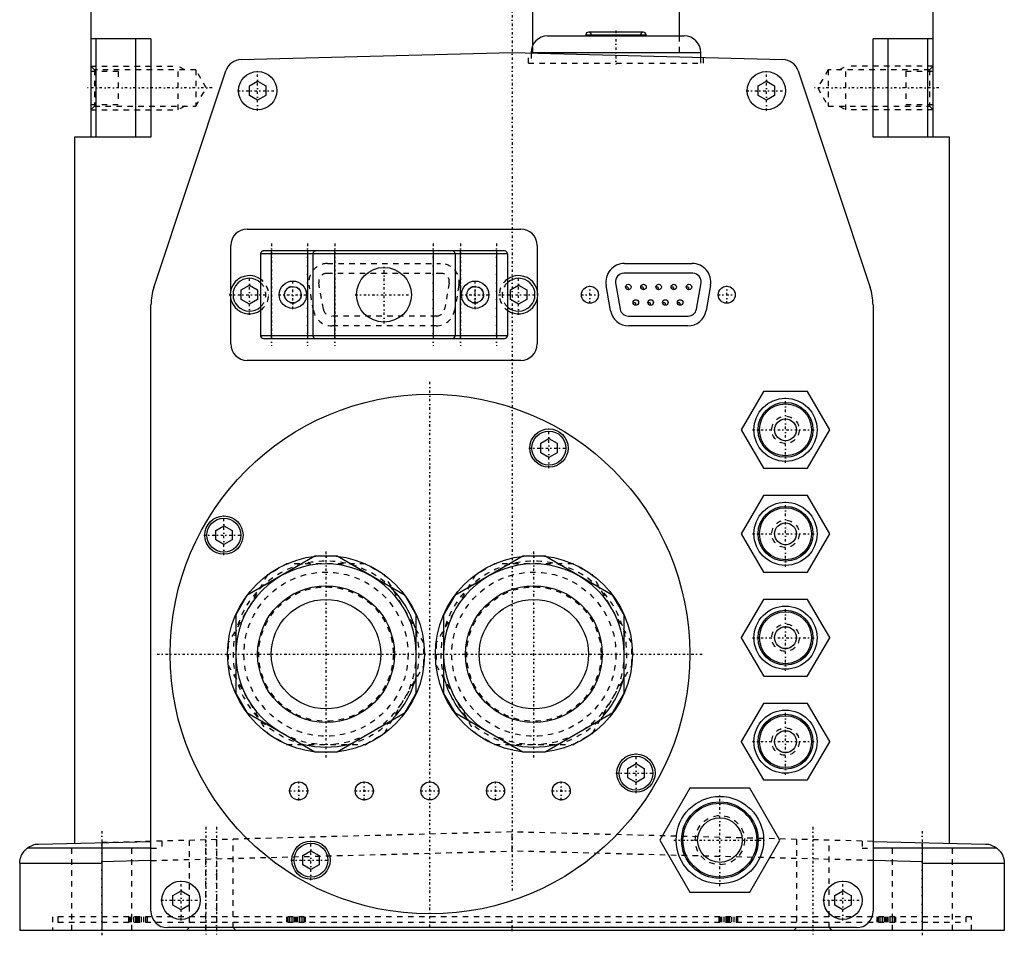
# Model space of a CAD drawing. Extents: x -109 to 109, y -1 to 737.
# Tile 1 of 11: x -90 to 90, y -1 to 166. Entities that reach past the tile are written whole.
import ezdxf

# ---------------------------------------------------------------- set-up
doc = ezdxf.new("R2010")
doc.units = 0
doc.linetypes.add('CENTER', pattern=[1.5, 0.45, -0.5, 0.05, -0.5])
doc.linetypes.add('DASHED', pattern=[2, 1, -1])
for name, color, linetype in [('AM_0', 7, 'CONTINUOUS'), ('AM_3', 7, 'DASHED'), ('AM_7', 7, 'CENTER')]:
    doc.layers.add(name, color=color, linetype=linetype)

msp = doc.modelspace()

# ---------------------------------------------------------------- linework, layer by layer
at = {"layer": 'AM_0', "color": 7, "linetype": 'CONTINUOUS'}
for p, q in [((-77, 169.5), (-77, 145)), ((77, 145), (77, 169.5)), ((3.83, 161.87), (3.83, 168.5)), ((30.56, 168.5), (30.56, 163.5)), ((24, 164.2), (14, 164.2)), ((-66.01, 163), (-77, 163)), ((-76, 145), (-76, 163)), ((-68.74, 145), (-68.74, 163)), ((-66.01, 163), (-66.01, 145)), ((6.5, 163.5), (31.5, 163.5)), ((13.5, 163.7), (13.5, 163.5)), ((13.5, 163.7), (24.5, 163.7)), ((24.5, 163.5), (24.5, 163.7)), ((77, 163), (66.01, 163)), ((66.01, 145), (66.01, 163)), ((68.74, 145), (68.74, 163)), ((76, 145), (76, 163)), ((-49.52, 159.2), (0, 160.5)), ((0, 160.5), (49.52, 159.2)), ((3.5, 160.5), (3.5, 160.41)), ((3.5, 160.5), (34.5, 160.5)), ((34.5, 159.6), (34.5, 160.5)), ((-65.49, 117.54), (-52.29, 157.15)), ((52.29, 157.15), (65.49, 117.54)), ((-48, 154.37), (-46.5, 155.23)), ((-46.5, 155.23), (-45, 154.37)), ((45, 154.37), (46.5, 155.23)), ((46.5, 155.23), (48, 154.37)), ((-48, 152.63), (-48, 154.37)), ((-45, 154.37), (-45, 152.63)), ((45, 152.63), (45, 154.37)), ((48, 154.37), (48, 152.63)), ((-46.5, 151.77), (-48, 152.63)), ((-45, 152.63), (-46.5, 151.77)), ((46.5, 151.77), (45, 152.63)), ((48, 152.63), (46.5, 151.77)), ((-80, 145), (-80, 15.91)), ((-66.01, 145), (-80, 145)), ((80, 145), (66.01, 145)), ((80, 15.91), (80, 145)), ((-48.4, 128.2), (1.6, 128.2)), ((-51.4, 117.03), (-51.4, 125.2)), ((-1.35, 124.2), (-45.45, 124.2)), ((-43.95, 108.2), (-43.95, 124.2)), ((-37.4, 124.2), (-37.4, 108.2)), ((-32.4, 108.2), (-32.4, 124.2)), ((-14.4, 124.2), (-14.4, 108.2)), ((-9.4, 108.2), (-9.4, 124.2)), ((-2.85, 124.2), (-2.85, 108.2)), ((4.6, 125.2), (4.6, 117.03)), ((-45.95, 123.7), (-45.95, 108.7)), ((-0.85, 123.7), (-45.95, 123.7)), ((-36.4, 123.7), (-36.4, 108.7)), ((-10.4, 123.7), (-10.4, 108.7)), ((-0.85, 123.7), (-0.85, 108.7)), ((20.55, 121.9), (32.95, 121.9)), ((33.08, 120.11), (20.42, 120.11)), ((-49.5, 117.07), (-48, 117.93)), ((-49.5, 115.33), (-49.5, 117.07)), ((-48, 117.93), (-46.5, 117.07)), ((-46.5, 117.07), (-46.5, 115.33)), ((-0.3, 117.07), (1.2, 117.93)), ((-0.3, 115.33), (-0.3, 117.07)), ((1.2, 117.93), (2.7, 117.07)), ((2.7, 117.07), (2.7, 115.33)), ((18.01, 113.31), (17.2, 117.91)), ((18.94, 118.35), (19.79, 113.53)), ((33.71, 113.53), (34.56, 118.35)), ((36.3, 117.91), (35.49, 113.31)), ((-51.4, 107.2), (-51.4, 115.37)), ((-48, 114.47), (-49.5, 115.33)), ((-46.5, 115.33), (-48, 114.47)), ((1.2, 114.47), (-0.3, 115.33)), ((2.7, 115.33), (1.2, 114.47)), ((4.6, 115.37), (4.6, 107.2)), ((-66, 3.5), (-66, 114.38)), ((66, 114.38), (66, 3.5)), ((21.27, 112.29), (32.23, 112.29)), ((32.14, 110.5), (21.36, 110.5)), ((-0.85, 108.7), (-45.95, 108.7)), ((-45.45, 108.2), (-1.35, 108.2)), ((1.6, 104.2), (-48.4, 104.2)), ((45.96, 98.49), (41.92, 91.51)), ((45.96, 98.5), (45.96, 98.49)), ((54.04, 98.5), (45.96, 98.5)), ((54.04, 98.49), (54.04, 98.5)), ((58.08, 91.51), (54.04, 98.49)), ((41.92, 91.51), (41.92, 91.49)), ((41.92, 91.49), (45.96, 84.51)), ((54.04, 84.51), (58.08, 91.49)), ((58.08, 91.49), (58.08, 91.51)), ((5.25, 89.04), (6.75, 89.9)), ((5.25, 87.31), (5.25, 89.04)), ((6.75, 89.9), (8.25, 89.04)), ((8.25, 89.04), (8.25, 87.31)), ((6.75, 86.44), (5.25, 87.31)), ((8.25, 87.31), (6.75, 86.44)), ((45.96, 84.51), (45.96, 84.5)), ((45.96, 84.5), (54.04, 84.5)), ((54.04, 84.5), (54.04, 84.51)), ((45.96, 79.49), (41.92, 72.51)), ((45.96, 79.5), (45.96, 79.49)), ((54.04, 79.5), (45.96, 79.5)), ((54.04, 79.49), (54.04, 79.5)), ((58.08, 72.51), (54.04, 79.49)), ((-54.17, 73.12), (-52.67, 73.98)), ((-52.67, 73.98), (-51.17, 73.12)), ((-54.17, 71.38), (-54.17, 73.12)), ((-51.17, 73.12), (-51.17, 71.38)), ((41.92, 72.51), (41.92, 72.49)), ((41.92, 72.49), (45.96, 65.51)), ((54.04, 65.51), (58.08, 72.49)), ((58.08, 72.49), (58.08, 72.51)), ((-52.67, 70.52), (-54.17, 71.38)), ((-51.17, 71.38), (-52.67, 70.52)), ((-36.04, 68.38), (-48.46, 61.2)), ((-41.2, 67), (-41.2, 67)), ((-41.19, 67), (-41.2, 67)), ((-31.96, 68.38), (-36.04, 68.38)), ((-19.54, 61.2), (-31.96, 68.38)), ((-26.8, 67), (-26.81, 67)), ((-26.8, 67), (-26.8, 67)), ((1.96, 68.38), (-10.46, 61.2)), ((-3.2, 67), (-3.2, 67)), ((-3.19, 67), (-3.2, 67)), ((6.04, 68.38), (1.96, 68.38)), ((18.46, 61.2), (6.04, 68.38)), ((11.2, 67), (11.19, 67)), ((11.2, 67), (11.2, 67)), ((-44.68, 64.99), (-44.69, 64.98)), ((-44.69, 64.98), (-44.69, 64.98)), ((-23.31, 64.98), (-23.32, 64.99)), ((-23.31, 64.98), (-23.31, 64.98)), ((-6.68, 64.99), (-6.69, 64.98)), ((-6.69, 64.98), (-6.69, 64.98)), ((14.69, 64.98), (14.68, 64.99)), ((14.69, 64.98), (14.69, 64.98)), ((45.96, 65.51), (45.96, 65.5)), ((45.96, 65.5), (54.04, 65.5)), ((54.04, 65.5), (54.04, 65.51)), ((-48.46, 61.2), (-50.5, 57.68)), ((-17.5, 57.68), (-19.54, 61.2)), ((-10.46, 61.2), (-12.5, 57.68)), ((20.5, 57.68), (18.46, 61.2)), ((45.96, 60.49), (41.92, 53.51)), ((45.96, 60.5), (45.96, 60.49)), ((54.04, 60.5), (45.96, 60.5)), ((54.04, 60.49), (54.04, 60.5)), ((58.08, 53.51), (54.04, 60.49)), ((-50.5, 57.68), (-50.5, 43.32)), ((-17.5, 43.32), (-17.5, 57.68)), ((-12.5, 57.68), (-12.5, 43.32)), ((20.5, 43.32), (20.5, 57.68)), ((-51.89, 52.52), (-51.89, 52.51)), ((-51.89, 52.52), (-51.89, 52.52)), ((-16.11, 52.52), (-16.11, 52.52)), ((-16.11, 52.51), (-16.11, 52.52)), ((-13.89, 52.52), (-13.89, 52.51)), ((-13.89, 52.52), (-13.89, 52.52)), ((21.89, 52.52), (21.89, 52.52)), ((21.89, 52.51), (21.89, 52.52)), ((41.92, 53.51), (41.92, 53.49)), ((41.92, 53.49), (45.96, 46.51)), ((54.04, 46.51), (58.08, 53.49)), ((58.08, 53.49), (58.08, 53.51)), ((-51.89, 48.49), (-51.89, 48.48)), ((-51.89, 48.48), (-51.89, 48.48)), ((-16.11, 48.48), (-16.11, 48.49)), ((-16.11, 48.48), (-16.11, 48.48)), ((-13.89, 48.49), (-13.89, 48.48)), ((-13.89, 48.48), (-13.89, 48.48)), ((21.89, 48.48), (21.89, 48.49)), ((21.89, 48.48), (21.89, 48.48)), ((45.96, 46.51), (45.96, 46.5)), ((45.96, 46.5), (54.04, 46.5)), ((54.04, 46.5), (54.04, 46.51)), ((-50.5, 43.32), (-48.46, 39.8)), ((-19.54, 39.8), (-17.5, 43.32)), ((-12.5, 43.32), (-10.46, 39.8)), ((18.46, 39.8), (20.5, 43.32)), ((45.96, 41.49), (41.92, 34.51)), ((45.96, 41.5), (45.96, 41.49)), ((54.04, 41.5), (45.96, 41.5)), ((54.04, 41.49), (54.04, 41.5)), ((58.08, 34.51), (54.04, 41.49)), ((-48.46, 39.8), (-36.04, 32.62)), ((-31.96, 32.62), (-19.54, 39.8)), ((-10.46, 39.8), (1.96, 32.62)), ((6.04, 32.62), (18.46, 39.8)), ((-44.69, 36.02), (-44.68, 36.01)), ((-44.69, 36.02), (-44.69, 36.02)), ((-23.32, 36.01), (-23.31, 36.02)), ((-23.31, 36.02), (-23.31, 36.02)), ((-6.69, 36.02), (-6.68, 36.01)), ((-6.69, 36.02), (-6.69, 36.02)), ((14.68, 36.01), (14.69, 36.02)), ((14.69, 36.02), (14.69, 36.02)), ((41.92, 34.51), (41.92, 34.49)), ((41.92, 34.49), (45.96, 27.51)), ((54.04, 27.51), (58.08, 34.49)), ((58.08, 34.49), (58.08, 34.51)), ((-41.2, 34), (-41.19, 34)), ((-41.2, 34), (-41.2, 34)), ((-36.04, 32.62), (-31.96, 32.62)), ((-26.81, 34), (-26.8, 34)), ((-26.8, 34), (-26.8, 34)), ((-3.2, 34), (-3.19, 34)), ((-3.2, 34), (-3.2, 34)), ((1.96, 32.62), (6.04, 32.62)), ((11.19, 34), (11.2, 34)), ((11.2, 34), (11.2, 34)), ((21.17, 29.62), (22.67, 30.48)), ((21.17, 27.88), (21.17, 29.62)), ((22.67, 30.48), (24.17, 29.62)), ((24.17, 29.62), (24.17, 27.88)), ((22.67, 27.02), (21.17, 27.88)), ((24.17, 27.88), (22.67, 27.02)), ((45.96, 27.51), (45.96, 27.5)), ((45.96, 27.5), (54.04, 27.5)), ((54.04, 27.5), (54.04, 27.51)), ((32.52, 26), (27.04, 16.5)), ((43.48, 26), (32.52, 26)), ((48.96, 16.5), (43.48, 26)), ((-86.59, 15.73), (-66, 16.27)), ((27.04, 16.5), (32.52, 7.01)), ((43.48, 7.01), (48.96, 16.5)), ((66, 16.27), (86.59, 15.73)), ((-66, 15), (-88.64, 15)), ((-75, 16.04), (-75, 0)), ((-38.25, 13.69), (-36.75, 14.56)), ((-36.75, 14.56), (-35.25, 13.69)), ((88.64, 15), (66, 15)), ((75, 16.04), (75, 0)), ((-66, 12.77), (-75, 12.53)), ((-38.25, 11.96), (-38.25, 13.69)), ((-35.25, 13.69), (-35.25, 11.96)), ((75, 12.53), (66, 12.77)), ((-90, 12.3), (-75, 12.3)), ((-90, 12.3), (-90, 0)), ((-36.75, 11.1), (-38.25, 11.96)), ((-35.25, 11.96), (-36.75, 11.1)), ((75, 12.3), (90, 12.3)), ((90, 12.3), (90, 0)), ((-62, 6.37), (-60.5, 7.23)), ((-60.5, 7.23), (-59, 6.37)), ((59, 6.37), (60.5, 7.23)), ((60.5, 7.23), (62, 6.37)), ((-62, 4.63), (-62, 6.37)), ((-59, 6.37), (-59, 4.63)), ((32.52, 7.01), (43.48, 7.01)), ((59, 4.63), (59, 6.37)), ((62, 6.37), (62, 4.63)), ((-60.5, 3.77), (-62, 4.63)), ((-59, 4.63), (-60.5, 3.77)), ((60.5, 3.77), (59, 4.63)), ((62, 4.63), (60.5, 3.77)), ((90, 0), (-90, 0)), ((63, 0.5), (-63, 0.5))]:
    msp.add_line(p, q, dxfattribs=at)
for points in [[(-90, 12.3, 0), (-90, 12.3, 0), (-90, 12.31, 0), (-90, 12.32, 0), (-90, 12.33, 0), (-90, 12.34, 0), (-90, 12.35, 0), (-90, 12.36, 0), (-90, 12.37, 0), (-90, 12.39, 0), (-90, 12.4, 0), (-90, 12.41, 0), (-90, 12.41, 0), (-89.99, 12.43, 0), (-89.99, 12.44, 0), (-89.99, 12.46, 0), (-89.99, 12.47, 0), (-89.99, 12.49, 0), (-89.99, 12.5, 0), (-89.99, 12.51, 0), (-89.99, 12.53, 0), (-89.99, 12.54, 0), (-89.99, 12.55, 0), (-89.98, 12.56, 0), (-89.98, 12.58, 0), (-89.98, 12.6, 0), (-89.98, 12.61, 0), (-89.98, 12.62, 0), (-89.98, 12.64, 0), (-89.97, 12.66, 0), (-89.97, 12.69, 0), (-89.97, 12.71, 0), (-89.96, 12.73, 0), (-89.96, 12.74, 0), (-89.96, 12.76, 0), (-89.96, 12.78, 0), (-89.95, 12.8, 0), (-89.94, 12.89, 0), (-89.9, 13.05, 0), (-89.86, 13.23, 0), (-89.8, 13.41, 0), (-89.76, 13.5, 0), (-89.72, 13.59, 0), (-89.64, 13.78, 0), (-89.54, 13.96, 0), (-89.43, 14.14, 0), (-89.31, 14.32, 0), (-89.17, 14.49, 0), (-89.1, 14.57, 0), (-89.03, 14.65, 0), (-88.88, 14.8, 0), (-88.72, 14.94, 0), (-88.64, 15, 0)], [(88.64, 15, 0), (88.72, 14.94, 0), (88.88, 14.8, 0), (89.03, 14.66, 0), (89.1, 14.58, 0), (89.17, 14.5, 0), (89.31, 14.33, 0), (89.43, 14.15, 0), (89.54, 13.97, 0), (89.64, 13.79, 0), (89.72, 13.6, 0), (89.76, 13.51, 0), (89.79, 13.42, 0), (89.85, 13.24, 0), (89.9, 13.07, 0), (89.94, 12.9, 0), (89.96, 12.76, 0), (89.97, 12.68, 0), (89.97, 12.66, 0), (89.98, 12.64, 0), (89.98, 12.63, 0), (89.98, 12.62, 0), (89.98, 12.6, 0), (89.98, 12.58, 0), (89.98, 12.57, 0), (89.99, 12.56, 0), (89.99, 12.54, 0), (89.99, 12.52, 0), (89.99, 12.51, 0), (89.99, 12.5, 0), (89.99, 12.49, 0), (89.99, 12.47, 0), (89.99, 12.45, 0), (89.99, 12.44, 0), (89.99, 12.42, 0), (90, 12.41, 0), (90, 12.41, 0), (90, 12.39, 0), (90, 12.38, 0), (90, 12.36, 0), (90, 12.35, 0), (90, 12.34, 0), (90, 12.33, 0), (90, 12.33, 0), (90, 12.31, 0), (90, 12.3, 0), (90, 12.3, 0)]]:
    msp.add_polyline3d(points, dxfattribs=at)
for centre, radius in [((-46.5, 153.5), 3.5), ((46.5, 153.5), 3.5), ((-23.4, 116.2), 5), ((-40.06, 116.2), 2.5), ((-40.06, 116.2), 1.5), ((-6.74, 116.2), 2.5), ((-6.74, 116.2), 1.5), ((14.25, 116.2), 1.55), ((21.27, 117.62), 0.5), ((24.04, 117.62), 0.5), ((26.81, 117.62), 0.5), ((29.58, 117.62), 0.5), ((32.35, 117.62), 0.5), ((39.25, 116.2), 1.55), ((22.64, 114.78), 0.5), ((25.34, 114.78), 0.5), ((28.04, 114.78), 0.5), ((30.74, 114.78), 0.5), ((-15, 50.5), 47.5), ((50, 91.5), 5.77), ((50, 91.5), 5.01), ((50, 91.5), 4.75), ((50, 91.5), 2), ((6.75, 88.17), 3.5), ((6.75, 88.17), 3.1), ((50, 72.5), 5.77), ((50, 72.5), 5.01), ((-52.67, 72.25), 3.5), ((50, 72.5), 4.75), ((-52.67, 72.25), 3.1), ((50, 72.5), 2), ((-34, 50.5), 18), ((4, 50.5), 18), ((-34, 50.5), 12.5), ((4, 50.5), 12.5), ((-34, 50.5), 10), ((4, 50.5), 10), ((50, 53.5), 5.77), ((50, 53.5), 5.01), ((50, 53.5), 4.75), ((50, 53.5), 2), ((50, 34.5), 5.77), ((50, 34.5), 5.01), ((50, 34.5), 4.75), ((50, 34.5), 2), ((22.67, 28.75), 3.5), ((22.67, 28.75), 3.1), ((-39, 25.5), 1.65), ((-27, 25.5), 1.65), ((-15, 25.5), 1.65), ((-3, 25.5), 1.65), ((9, 25.5), 1.65), ((38, 16.5), 7.99), ((38, 16.5), 7), ((38, 16.5), 6.75), ((38, 16.5), 4.07), ((-36.75, 12.83), 3.5), ((-36.75, 12.83), 3.1), ((-60.5, 5.5), 3.5), ((60.5, 5.5), 3.5)]:
    msp.add_circle(centre, radius, dxfattribs=at)
for centre, radius, start, end in [((14, 163.7), 0.5, 90, 180), ((24, 163.7), 0.5, 0, 90), ((6.5, 160.5), 3, 90, 180), ((31.5, 160.5), 3, 0, 90), ((-49.44, 156.2), 3, 91.5, 161.57), ((49.44, 156.2), 3, 18.43, 88.5), ((-48.4, 125.2), 3, 90, 180), ((1.6, 125.2), 3, 0, 90), ((-10.9, 123.7), 0.5, 0, 90), ((-1.35, 123.7), 0.5, 0, 90), ((20.55, 118.5), 3.4, 90, 190), ((32.95, 118.5), 3.4, 350, 90), ((-48, 116.2), 3.5, 54.1465, 305.8535), ((-48, 116.2), 3, 46.8953, 313.1047), ((1.2, 116.2), 3.5, 234.1465, 125.8535), ((1.2, 116.2), 3, 226.8953, 133.1047), ((20.42, 118.61), 1.5, 90, 190), ((33.08, 118.61), 1.5, 350, 90), ((-56, 114.38), 10, 161.57, 180), ((56, 114.38), 10, 0, 18.43), ((21.27, 113.79), 1.5, 190, 270), ((32.23, 113.79), 1.5, 270, 350), ((21.36, 113.9), 3.4, 190, 270), ((32.14, 113.9), 3.4, 270, 350), ((-45.45, 108.7), 0.5, 180, 270), ((-10.9, 108.7), 0.5, 270, 0), ((-1.35, 108.7), 0.5, 270, 0), ((-48.4, 107.2), 3, 180, 270), ((1.6, 107.2), 3, 270, 0), ((-34, 50.5), 16.5, 0, 240), ((4, 50.5), 16.5, 0, 240), ((-34, 50.5), 17, 16.0694, 43.9306), ((-34, 50.5), 17, 316.0694, 343.9306), ((4, 50.5), 17, 196.0694, 223.9306), ((4, 50.5), 17, 316.0694, 343.9306), ((-34, 50.5), 17, 256.0694, 283.9306), ((4, 50.5), 17, 256.0694, 283.9306), ((-86.5, 12.23), 3.5, 91.5, 127.7802), ((86.5, 12.23), 3.5, 52.2198, 88.5), ((-63, 3.5), 3, 180, 270), ((63, 3.5), 3, 270, 0)]:
    msp.add_arc(centre, radius, start, end, dxfattribs=at)
at = {"layer": 'AM_3', "color": 6, "linetype": 'DASHED'}
for p, q in [((14.5, 163.7), (14.5, 163.5)), ((23.5, 163.5), (23.5, 163.7)), ((30.56, 163.5), (30.56, 159.7)), ((3, 158.5), (3, 160.42)), ((3.5, 160.41), (3.5, 158.5)), ((3.83, 160.4), (3.83, 161.87)), ((3, 158.5), (35, 158.5)), ((34.5, 158.5), (34.5, 159.6)), ((35, 158.5), (35, 159.58)), ((-76.32, 157.32), (-77, 158)), ((-77, 158), (-61, 158)), ((-72, 157), (-77, 157)), ((-57.8, 157.32), (-76.32, 157.32)), ((-76.32, 157.32), (-76.32, 150.68)), ((-72, 157), (-72, 151)), ((-61, 150), (-61, 158)), ((-59.83, 157.32), (-61, 158)), ((-55.88, 154), (-57.8, 157.32)), ((-57.8, 157.32), (-57.8, 150.68)), ((57.8, 157.32), (55.88, 154)), ((76.32, 157.32), (57.8, 157.32)), ((57.8, 157.32), (57.8, 150.68)), ((59.83, 157.32), (61, 158)), ((61, 150), (61, 158)), ((77, 158), (61, 158)), ((77, 157), (72, 157)), ((72, 157), (72, 151)), ((77, 158), (76.32, 157.32)), ((76.32, 157.32), (76.32, 150.68)), ((-57.8, 150.68), (-55.88, 154)), ((55.88, 154), (57.8, 150.68)), ((-77, 151), (-72, 151)), ((-77, 150), (-76.32, 150.68)), ((-77, 150), (-61, 150)), ((-76.32, 150.68), (-57.8, 150.68)), ((-59.83, 150.68), (-61, 150)), ((57.8, 150.68), (76.32, 150.68)), ((59.83, 150.68), (61, 150)), ((77, 150), (61, 150)), ((72, 151), (77, 151)), ((76.32, 150.68), (77, 150)), ((-33.74, 121.9), (-13.06, 121.9)), ((-33.84, 120.11), (-12.96, 120.11)), ((-51.4, 115.37), (-51.4, 117.03)), ((-36.29, 113.32), (-37.09, 117.92)), ((-34.47, 113.53), (-35.32, 118.35)), ((-11.48, 118.35), (-12.33, 113.53)), ((-9.71, 117.92), (-10.51, 113.32)), ((4.6, 117.03), (4.6, 115.37)), ((-13.81, 112.29), (-32.99, 112.29)), ((-13.86, 110.5), (-32.94, 110.5)), ((-41.2, 67), (-44.68, 64.99)), ((-26.81, 67), (-41.19, 67)), ((-23.32, 64.99), (-26.8, 67)), ((-3.2, 67), (-6.68, 64.99)), ((11.19, 67), (-3.19, 67)), ((14.68, 64.99), (11.2, 67)), ((-44.69, 64.98), (-51.89, 52.52)), ((-16.11, 52.52), (-23.31, 64.98)), ((-6.69, 64.98), (-13.89, 52.52)), ((21.89, 52.52), (14.69, 64.98)), ((-51.89, 52.51), (-51.89, 48.49)), ((-16.11, 48.49), (-16.11, 52.51)), ((-13.89, 52.51), (-13.89, 48.49)), ((21.89, 48.49), (21.89, 52.51)), ((-51.89, 48.48), (-44.69, 36.02)), ((-23.31, 36.02), (-16.11, 48.48)), ((-13.89, 48.48), (-6.69, 36.02)), ((14.69, 36.02), (21.89, 48.48)), ((-44.68, 36.01), (-41.2, 34)), ((-26.8, 34), (-23.32, 36.01)), ((-6.68, 36.01), (-3.2, 34)), ((11.2, 34), (14.68, 36.01)), ((-41.19, 34), (-26.81, 34)), ((-3.19, 34), (11.19, 34)), ((0, 18), (-75, 16.04)), ((0, 14.5), (0, 18)), ((66, 16.27), (0, 18)), ((-64, 16.32), (-64, 15)), ((-59, 16.46), (-59, 0.5)), ((-56, 0), (-56, 16.53)), ((-54, 16.59), (-54, 0)), ((-51, 0.5), (-51, 16.66)), ((52, 16.64), (52, 0.5)), ((58, 0.5), (58, 16.48)), ((64, 16.32), (64, 15)), ((-80.5, 15), (-80.5, 0)), ((-69.5, 0), (-69.5, 15)), ((-66, 15), (-64, 15)), ((-66, 12.77), (0, 14.5)), ((66, 12.77), (0, 14.5)), ((64, 15), (66, 15)), ((69.5, 15), (69.5, 0)), ((80.5, 0), (80.5, 15)), ((-84, 2.5), (-84, 0)), ((84, 2.5), (-84, 2.5)), ((-83, 2.5), (-83, 1.5)), ((-70.07, 1.5), (-70.07, 2.5)), ((-69.82, 1.5), (-69.82, 2.5)), ((-69.55, 1.5), (-69.55, 2.5)), ((-69.12, 1.5), (-69.12, 2.5)), ((-68.77, 1.5), (-68.77, 2.5)), ((-68.52, 1.5), (-68.52, 2.5)), ((-68.33, 1.5), (-68.33, 2.5)), ((-68.08, 1.5), (-68.08, 2.5)), ((-67.73, 1.5), (-67.73, 2.5)), ((-67.3, 1.5), (-67.3, 2.5)), ((-66.91, 1.5), (-66.91, 2.5)), ((-66.66, 1.5), (-66.66, 2.5)), ((-41.15, 1.5), (-41.15, 2.5)), ((-40.9, 1.5), (-40.9, 2.5)), ((-40.63, 1.5), (-40.63, 2.5)), ((-40.2, 1.5), (-40.2, 2.5)), ((-39.85, 1.5), (-39.85, 2.5)), ((-39.6, 1.5), (-39.6, 2.5)), ((-39.41, 1.5), (-39.41, 2.5)), ((-39.16, 1.5), (-39.16, 2.5)), ((-38.81, 1.5), (-38.81, 2.5)), ((-38.38, 1.5), (-38.38, 2.5)), ((-37.99, 1.5), (-37.99, 2.5)), ((-37.74, 1.5), (-37.74, 2.5)), ((37.86, 1.5), (37.86, 2.5)), ((38.11, 1.5), (38.11, 2.5)), ((38.38, 1.5), (38.38, 2.5)), ((38.81, 1.5), (38.81, 2.5)), ((39.16, 1.5), (39.16, 2.5)), ((39.41, 1.5), (39.41, 2.5)), ((39.6, 1.5), (39.6, 2.5)), ((39.85, 1.5), (39.85, 2.5)), ((40.2, 1.5), (40.2, 2.5)), ((40.63, 1.5), (40.63, 2.5)), ((41.02, 1.5), (41.02, 2.5)), ((41.27, 1.5), (41.27, 2.5)), ((66.78, 1.5), (66.78, 2.5)), ((67.03, 1.5), (67.03, 2.5)), ((67.3, 1.5), (67.3, 2.5)), ((67.73, 1.5), (67.73, 2.5)), ((68.08, 1.5), (68.08, 2.5)), ((68.33, 1.5), (68.33, 2.5)), ((68.52, 1.5), (68.52, 2.5)), ((68.77, 1.5), (68.77, 2.5)), ((69.12, 1.5), (69.12, 2.5)), ((69.55, 1.5), (69.55, 2.5)), ((69.94, 1.5), (69.94, 2.5)), ((70.19, 1.5), (70.19, 2.5)), ((83, 1.5), (83, 2.5)), ((84, 0), (84, 2.5)), ((-83, 1.5), (83, 1.5)), ((-59, 0.5), (-59.5, 0)), ((-50.5, 0), (-51, 0.5)), ((52, 0.5), (51.5, 0)), ((58.5, 0), (58, 0.5))]:
    msp.add_line(p, q, dxfattribs=at)
for centre, radius in [((-40.06, 116.2), 1.55), ((-6.73, 116.2), 1.55), ((50, 91.5), 2.5), ((50, 72.5), 2.5), ((-34, 50.5), 15), ((4, 50.5), 15), ((-34, 50.5), 12.28), ((4, 50.5), 12.28), ((50, 53.5), 2.5), ((50, 34.5), 2.5), ((38, 16.5), 4.5)]:
    msp.add_circle(centre, radius, dxfattribs=at)
for centre, radius, start, end in [((14, 163.7), 0.5, 0, 90), ((24, 163.7), 0.5, 90, 180), ((-45.45, 123.7), 0.5, 90, 180), ((-35.9, 123.7), 0.5, 90, 180), ((-33.74, 118.5), 3.4, 90, 189.8658), ((-13.06, 118.5), 3.4, 350.1342, 90), ((-48, 116.2), 3.5, 305.8535, 54.1465), ((-33.84, 118.61), 1.5, 90, 190.0012), ((-12.96, 118.61), 1.5, 349.9988, 90), ((1.2, 116.2), 3.5, 125.8535, 234.1465), ((-48, 116.2), 3, 313.1047, 46.8953), ((1.2, 116.2), 3, 133.1047, 226.8953), ((-32.99, 113.79), 1.5, 190.0012, 270), ((-13.81, 113.79), 1.5, 270, 349.9988), ((-32.94, 113.9), 3.4, 189.8658, 270), ((-13.86, 113.9), 3.4, 270, 350.1342), ((-35.9, 108.7), 0.5, 180, 270), ((-34, 50.5), 17, 43.9306, 256.0694), ((4, 50.5), 17, 343.9306, 196.0694), ((-34, 50.5), 17, 343.9306, 16.0694), ((-34, 50.5), 16.5, 240, 0), ((4, 50.5), 16.5, 240, 0), ((-34, 50.5), 17, 283.9306, 316.0694), ((4, 50.5), 17, 223.9306, 256.0694), ((4, 50.5), 17, 283.9306, 316.0694)]:
    msp.add_arc(centre, radius, start, end, dxfattribs=at)
at = {"layer": 'AM_7', "color": 4, "linetype": 'CENTER'}
for p, q in [((0, 229.31), (0, 7.27)), ((19, 164.49), (19, 158.22)), ((-46.5, 149.82), (-46.5, 157.18)), ((46.5, 149.82), (46.5, 157.18)), ((-54.83, 154), (-78.06, 154)), ((-50.17, 153.5), (-42.83, 153.5)), ((42.83, 153.5), (50.17, 153.5)), ((78.06, 154), (54.83, 154)), ((-43.95, 125.55), (-43.95, 106.85)), ((-37.4, 125.55), (-37.4, 106.85)), ((-32.4, 125.55), (-32.4, 106.85)), ((-14.4, 125.55), (-14.4, 106.85)), ((-9.4, 125.55), (-9.4, 106.85)), ((-2.85, 125.55), (-2.85, 106.85)), ((-23.4, 110.95), (-23.4, 121.45)), ((-48, 112.53), (-48, 119.88)), ((-40.06, 113.58), (-40.06, 118.83)), ((-6.74, 113.58), (-6.74, 118.83)), ((1.2, 112.53), (1.2, 119.88)), ((-6.73, 114.57), (-6.73, 117.83)), ((14.25, 114.57), (14.25, 117.83)), ((20.75, 117.62), (21.8, 117.62)), ((21.27, 117.09), (21.27, 118.14)), ((23.52, 117.62), (24.57, 117.62)), ((24.04, 117.09), (24.04, 118.14)), ((26.29, 117.62), (27.34, 117.62)), ((26.81, 117.09), (26.81, 118.14)), ((29.05, 117.62), (30.11, 117.62)), ((29.58, 117.09), (29.58, 118.14)), ((31.82, 117.62), (32.88, 117.62)), ((32.35, 117.09), (32.35, 118.14)), ((39.25, 114.57), (39.25, 117.83)), ((-51.68, 116.2), (-44.33, 116.2)), ((-42.69, 116.2), (-37.44, 116.2)), ((-28.65, 116.2), (-18.15, 116.2)), ((-9.37, 116.2), (-4.12, 116.2)), ((-2.48, 116.2), (4.88, 116.2)), ((12.62, 116.2), (15.88, 116.2)), ((22.64, 114.25), (22.64, 115.31)), ((25.34, 114.25), (25.34, 115.31)), ((28.04, 114.25), (28.04, 115.31)), ((30.74, 114.25), (30.74, 115.31)), ((37.62, 116.2), (40.88, 116.2)), ((22.11, 114.78), (23.16, 114.78)), ((24.82, 114.78), (25.86, 114.78)), ((27.52, 114.78), (28.57, 114.78)), ((30.21, 114.78), (31.27, 114.78)), ((-15, 0.62), (-15, 100.38)), ((50, 85.44), (50, 97.56)), ((6.75, 84.5), (6.75, 91.85)), ((43.94, 91.5), (56.06, 91.5)), ((3.07, 88.17), (10.43, 88.17)), ((50, 66.44), (50, 78.56)), ((-52.67, 68.58), (-52.67, 75.92)), ((-56.35, 72.25), (-49, 72.25)), ((43.94, 72.5), (56.06, 72.5)), ((-34, 31.6), (-34, 69.4)), ((4, 31.6), (4, 69.4)), ((50, 47.44), (50, 59.56)), ((43.94, 53.5), (56.06, 53.5)), ((-64.88, 50.5), (34.88, 50.5)), ((50, 28.44), (50, 40.56)), ((43.94, 34.5), (56.06, 34.5)), ((22.67, 25.07), (22.67, 32.43)), ((-39, 23.77), (-39, 27.23)), ((-27, 23.77), (-27, 27.23)), ((-3, 23.77), (-3, 27.23)), ((9, 23.77), (9, 27.23)), ((19, 28.75), (26.35, 28.75)), ((-40.73, 25.5), (-37.27, 25.5)), ((-28.73, 25.5), (-25.27, 25.5)), ((-16.73, 25.5), (-13.27, 25.5)), ((-4.73, 25.5), (-1.27, 25.5)), ((7.27, 25.5), (10.73, 25.5)), ((38, 8.11), (38, 24.89)), ((-75, 18.16), (-75, -0.86)), ((-56, 18.9), (-56, -0.9)), ((-54, 18.9), (-54, -0.9)), ((55, 18.9), (55, -0.9)), ((75, 18.16), (75, -0.86)), ((-36.75, 9.15), (-36.75, 16.5)), ((29.61, 16.5), (46.39, 16.5)), ((-40.42, 12.83), (-33.08, 12.83)), ((-60.5, 1.82), (-60.5, 9.18)), ((60.5, 1.82), (60.5, 9.18)), ((-64.17, 5.5), (-56.83, 5.5)), ((56.83, 5.5), (64.17, 5.5)), ((0, -0.12), (0, 2.62))]:
    msp.add_line(p, q, dxfattribs=at)

doc.saveas('drawing.dxf')
